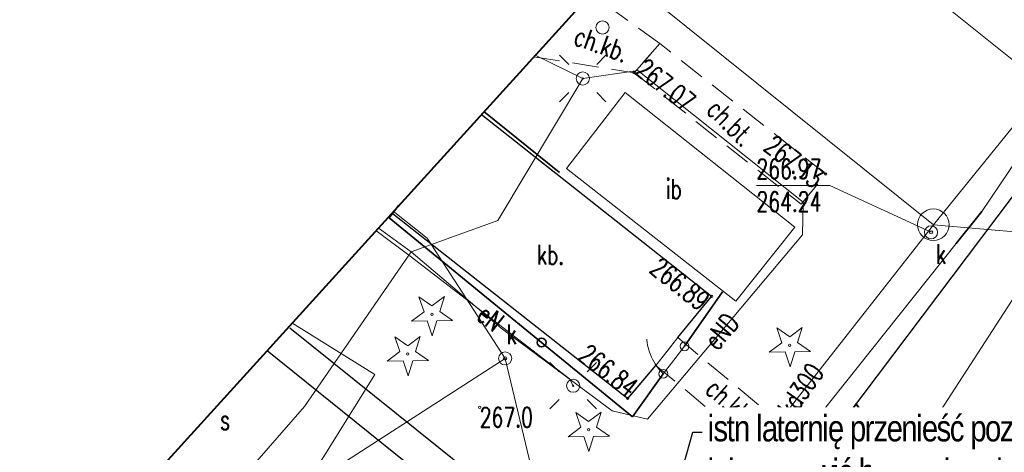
# Model space of a CAD drawing. Header units: metres. Extents: x 7447160 to 7447317, y 5606993 to 5607155.
# Tile 5 of 12: x 7447179 to 7447217, y 5607070 to 5607086. Entities that reach past the tile are written whole.
import ezdxf
from ezdxf import colors
from ezdxf.entities.mleader import LeaderData, LeaderLine
from ezdxf.enums import TextEntityAlignment as Align
from ezdxf.math import Vec2, Vec3

# ---------------------------------------------------------------- set-up
doc = ezdxf.new("R2010")
doc.units = ezdxf.units.M
doc.header["$MEASUREMENT"] = 0
for name, pattern in [('1_OTDI', [0]), ('1_OTKC', [1.5, 1, -0.5]), ('1_OTKK', [0]), ('1_OTKU', [2, 1.5, -0.5]), ('3_SUEP_A', [0]), ('3_SUKP', [0]), ('3_SULO', [0]), ('3_SUPK', [0]), ('3_SUSU', [0]), ('GDE', [0])]:
    doc.linetypes.add(name, pattern=pattern)
doc.layers.get('0').update_dxf_attribs({"color": 250, "linetype": 'CONTINUOUS', "lineweight": 100})
for name, color, linetype, lineweight, true_color in [('_Zakres', 7, 'CONTINUOUS', 40, 0xa4007c), ('OTZ_T_1', 7, 'CONTINUOUS', 18, 0x008000), ('SUK_E_T_4', 7, 'CONTINUOUS', 0, 0x803300), ('SUK_T_3', 7, 'CONTINUOUS', 18, 0x803300), ('SUKP_E_T_0', 7, 'CONTINUOUS', 0, 0x803300), ('SUKP_L_0', 7, '3_SUKP', 18, 0x803300), ('SUKR_T_0', 7, 'CONTINUOUS', 18, 0x803300)]:
    doc.layers.add(name, color=color, linetype=linetype, lineweight=lineweight, true_color=true_color)
for name, color, linetype, lineweight in [('Dzialki', 7, 'GDE', 18), ('OTD_E_T_7', 7, 'CONTINUOUS', 0), ('OTD_L_14', 7, '1_OTDI', 18), ('OTK_E_T_1', 7, 'CONTINUOUS', 0), ('OTK_E_T_3', 7, 'CONTINUOUS', 0), ('OTK_L_1', 7, '1_OTKK', 25), ('OTK_L_2', 7, '1_OTKC', 18), ('OTK_L_4', 7, '1_OTKU', 18), ('OTO_L_0', 7, 'CONTINUOUS', 35), ('OTO_L_2', 7, 'CONTINUOUS', 18), ('OTR_T_0', 7, 'CONTINUOUS', 18), ('OTR_T_1', 7, 'CONTINUOUS', 18), ('SUE_T_3', 7, 'CONTINUOUS', 18), ('SUEP_E_T_0', 1, 'CONTINUOUS', 0), ('SUEP_L_0', 1, '3_SUEP_A', 18), ('SUL_L_1', 7, '3_SULO', 35), ('SUP_E_T_1', 7, 'CONTINUOUS', 0), ('SUP_L_1', 7, '3_SUPK', 18), ('SUP_T_0', 7, 'CONTINUOUS', 18), ('SUP_T_2', 7, 'CONTINUOUS', 18), ('SUP_T_4', 7, 'CONTINUOUS', 18), ('SUS_L_0', 7, '3_SUSU', 18)]:
    doc.layers.add(name, color=color, linetype=linetype, lineweight=lineweight)
doc.layers.add('SCHEMAT', color=7, linetype='CONTINUOUS')
doc.styles.add('Rys-A', font='arial.ttf')
doc.styles.get("Standard").update_dxf_attribs({"font": 'Simplex.SHX', "width": 0.75})

# ---------------------------------------------------------------- blocks, each defined once
blk = doc.blocks.new('3_SUEO_W')
at = {"linetype": 'Continuous'}
for p, q in [((-0.53035, 0.53035), (-0.8839, 0.8839)), ((0.53035, 0.53035), (0.8839, 0.8839)), ((-0.53035, -0.53035), (-0.8839, -0.8839)), ((0.53035, -0.53035), (0.8839, -0.8839))]:
    blk.add_line(p, q, dxfattribs=at)
blk.add_circle((0, 0), 0.025, dxfattribs=at)
blk = doc.blocks.new('3_SUPP')
at = {"linetype": 'Continuous'}
blk.add_circle((0, 0), 0.25, dxfattribs=at)
blk = doc.blocks.new('3_SUKS')
at = {"linetype": 'Continuous'}
blk.add_circle((0, 0), 0.25, dxfattribs=at)
blk = doc.blocks.new('3_SUPS')
at = {"linetype": 'Continuous'}
blk.add_circle((0, 0), 0.0625, dxfattribs=at)
blk = doc.blocks.new('3_SUPK')
at = {"linetype": 'Continuous'}
blk.add_circle((0, 0), 0.25, dxfattribs=at)
blk = doc.blocks.new('3_SUPW')
at = {"linetype": 'Continuous'}
blk.add_circle((0, 0), 0.25, dxfattribs=at)
blk = doc.blocks.new('1_OTRN')
at = {"linetype": 'Continuous'}
blk.add_circle((0, 0), 0.045, dxfattribs=at)
blk = doc.blocks.new('1_OTRS')
at = {"linetype": 'Continuous'}
blk.add_circle((0, 0), 0.045, dxfattribs=at)
blk = doc.blocks.new('1_OTZG')
at = {"linetype": 'Continuous'}
for p, q in [((-0.3012, 0.09375), (-0.4937, 0.6621)), ((-0.4937, 0.6621), (-0.0039, 0.31545)), ((-0.0039, 0.31545), (0.4771, 0.67415)), ((0.4771, 0.67415), (0.2988, 0.1012)), ((-0.78225, -0.26495), (-0.3012, 0.09375)), ((0.2988, 0.1012), (0.7886, -0.24545)), ((-0.18225, -0.2575), (-0.78225, -0.26495)), ((0.01025, -0.82585), (-0.18225, -0.2575)), ((0.1886, -0.2529), (0.01025, -0.82585)), ((0.7886, -0.24545), (0.1886, -0.2529))]:
    blk.add_line(p, q, dxfattribs=at)
blk.add_circle((0, 0), 0.045, dxfattribs=at)

msp = doc.modelspace()

# ---------------------------------------------------------------- linework, layer by layer
at = {"layer": '_Zakres', "linetype": 'Continuous'}
msp.add_lwpolyline([(7447254, 5607146), (7447316.74038, 5607106.76169), (7447254.2039, 5607040.65429), (7447207.55916, 5607039.97171), (7447184.836, 5607049.4574), (7447174.4084, 5607058.3257), (7447254, 5607146)], dxfattribs=at)
at = {"layer": 'Dzialki'}
msp.add_line((7447259.8995, 5607142.31041), (7447196.65613, 5607044.52314), dxfattribs=at)
at = {"layer": 'OTD_L_14', "linetype": '1_OTDI'}
for p, q in [((7447202.09, 5607083.61), (7447199.86, 5607080.72)), ((7447208.55, 5607078.49), (7447202.09, 5607083.61)), ((7447199.86, 5607080.72), (7447206.3, 5607075.67)), ((7447206.3, 5607075.67), (7447208.55, 5607078.49))]:
    msp.add_line(p, q, dxfattribs=at)
at = {"layer": 'OTK_L_1', "linetype": '1_OTKK'}
for p, q in [((7447205.38, 5607075.85), (7447196.60669, 5607082.77828)), ((7447209.44, 5607069.83), (7447217.683, 5607080.768)), ((7447193.20182, 5607079.02763), (7447202.19, 5607071.96)), ((7447204.09, 5607074.28), (7447205.38, 5607075.85)), ((7447202.19, 5607071.96), (7447203.26, 5607073.22))]:
    msp.add_line(p, q, dxfattribs=at)
at = {"layer": 'OTK_L_2', "linetype": '1_OTKC'}
for p, q in [((7447203.41, 5607085.48), (7447201.22, 5607087.05)), ((7447202.43, 5607084.37), (7447203.41, 5607085.48)), ((7447203.41, 5607085.48), (7447202.43, 5607084.37)), ((7447209.73, 5607080.51), (7447203.41, 5607085.48)), ((7447198.59986, 5607084.97385), (7447202.43, 5607084.37)), ((7447202.43, 5607084.37), (7447208.79, 5607079.36)), ((7447208.79, 5607079.36), (7447209.73, 5607080.51)), ((7447203.26, 5607073.22), (7447204.09, 5607074.28)), ((7447204.09, 5607074.28), (7447209.44, 5607069.83)), ((7447208.6, 5607068.78), (7447203.26, 5607073.22))]:
    msp.add_line(p, q, dxfattribs=at)
at = {"layer": 'OTK_L_4', "linetype": '1_OTKU'}
for p, q in [((7447196.60669, 5607082.77828), (7447205.38, 5607075.85)), ((7447202.19, 5607071.96), (7447193.20182, 5607079.02763)), ((7447205.38, 5607075.85), (7447204.09, 5607074.28)), ((7447204.09, 5607074.28), (7447203.26, 5607073.22)), ((7447203.26, 5607073.22), (7447202.19, 5607071.96))]:
    msp.add_line(p, q, dxfattribs=at)
at = {"layer": 'OTO_L_0'}
for p, q in [((7447199.59, 5607080.57), (7447196.70789, 5607082.88975)), ((7447193.46612, 5607079.31878), (7447193.1, 5607078.84)), ((7447193.1, 5607078.84), (7447198.90607, 5607074.09242)), ((7447205.8, 5607076.02), (7447204.35, 5607073.95)), ((7447198.90607, 5607074.09242), (7447202.37, 5607071.26)), ((7447202.37, 5607071.26), (7447203.54, 5607072.9))]:
    msp.add_line(p, q, dxfattribs=at)
msp.add_circle((7447198.90607, 5607074.09242), 0.17, dxfattribs=at)
at = {"layer": 'OTO_L_2'}
for p, q in [((7447202.91532, 5607074.18583), (7447202.91568, 5607074.21904)), ((7447202.92754, 5607074.08707), (7447202.91532, 5607074.18583)), ((7447202.94517, 5607073.99532), (7447202.92754, 5607074.08707)), ((7447202.96279, 5607073.90356), (7447202.94517, 5607073.99532)), ((7447202.99374, 5607073.8127), (7447202.96279, 5607073.90356)), ((7447203.01676, 5607073.72794), (7447202.99374, 5607073.8127)), ((7447203.945, 5607073.425), (7447204.35, 5607073.95)), ((7447203.05562, 5607073.63097), (7447203.01676, 5607073.72794)), ((7447203.08656, 5607073.5401), (7447203.05562, 5607073.63097)), ((7447203.13622, 5607073.45713), (7447203.08656, 5607073.5401)), ((7447203.18048, 5607073.36716), (7447203.13622, 5607073.45713)), ((7447203.23014, 5607073.28419), (7447203.18048, 5607073.36716)), ((7447203.54, 5607072.9), (7447203.945, 5607073.425)), ((7447203.2852, 5607073.20821), (7447203.23014, 5607073.28419)), ((7447203.34278, 5607073.11913), (7447203.2852, 5607073.20821)), ((7447203.40324, 5607073.05016), (7447203.34278, 5607073.11913)), ((7447203.47162, 5607072.97508), (7447203.40324, 5607073.05016)), ((7447203.54, 5607072.9), (7447203.47162, 5607072.97508))]:
    msp.add_line(p, q, dxfattribs=at)
for centre in [(7447204.35, 5607073.95), (7447203.54, 5607072.9)]:
    msp.add_circle(centre, 0.17, dxfattribs=at)
at = {"layer": 'SCHEMAT', "linetype": 'Continuous'}
msp.add_lwpolyline([(7447188.44837, 5607073.79145), (7447196.66535, 5607067.16637), (7447197.43638, 5607066.55789), (7447198.21188, 5607067.4876), (7447189.31218, 5607074.64436)], dxfattribs=at)
at = {"layer": 'SUEP_L_0', "linetype": '3_SUEP_A'}
for p, q in [((7447208.664, 5607091.421), (7447217.333, 5607084.47)), ((7447200.47502, 5607084.15033), (7447198.65652, 5607085.03627)), ((7447202.57416, 5607084.44823), (7447200.47502, 5607084.15033)), ((7447208.87467, 5607079.44282), (7447202.57416, 5607084.44823)), ((7447200.47502, 5607084.15033), (7447197.24073, 5607078.73598)), ((7447218.604, 5607083.442), (7447215.67156, 5607079.08845)), ((7447208.83767, 5607078.19224), (7447208.87467, 5607079.44282)), ((7447215.67156, 5607079.08845), (7447214.69214, 5607077.85803)), ((7447197.24073, 5607078.73598), (7447193.94165, 5607077.54208)), ((7447192.595, 5607078.35919), (7447193.9571, 5607077.3482)), ((7447193.94165, 5607077.54208), (7447192.68484, 5607078.45815)), ((7447202.94449, 5607071.17757), (7447208.83767, 5607078.19224)), ((7447189.87978, 5607071.65478), (7447193.94165, 5607077.54208)), ((7447193.94165, 5607077.54208), (7447197.36793, 5607074.6348)), ((7447214.69214, 5607077.85803), (7447206.18356, 5607067.17343)), ((7447193.9571, 5607077.3482), (7447199.9677, 5607072.7139)), ((7447197.36793, 5607074.6348), (7447201.59475, 5607071.48541)), ((7447199.9677, 5607072.7139), (7447200.11, 5607072.4455)), ((7447184.81224, 5607065.87987), (7447189.87978, 5607071.65478)), ((7447201.59475, 5607071.48541), (7447202.94449, 5607071.17757))]:
    msp.add_line(p, q, dxfattribs=at)
at = {"layer": 'SUKP_L_0', "linetype": '3_SUKP'}
for p, q in [((7447223.45826, 5607090.44612), (7447213.82741, 5607078.58038)), ((7447201.66311, 5607088.34818), (7447213.82741, 5607078.58038)), ((7447193.25935, 5607079.091), (7447194.54792, 5607078.06872)), ((7447213.82741, 5607078.58038), (7447204.889, 5607067.188)), ((7447224.673, 5607077.613), (7447213.82741, 5607078.58038)), ((7447194.54792, 5607078.06872), (7447197.5167, 5607073.48562)), ((7447174.99499, 5607058.97186), (7447197.5167, 5607073.48562))]:
    msp.add_line(p, q, dxfattribs=at)
at = {"layer": 'SUKR_T_0', "linetype": 'Continuous', "lineweight": 0}
for p, q in [((7447207.0884, 5607080.07684), (7447209.8841, 5607080.07684)), ((7447213.739, 5607078.29), (7447209.8841, 5607080.07684)), ((7447197.5167, 5607073.48562), (7447198.65982, 5607068.70561))]:
    msp.add_line(p, q, dxfattribs=at)
at = {"layer": 'SUL_L_1', "linetype": '3_SULO'}
msp.add_line((7447214.69214, 5607077.85803), (7447215.67156, 5607079.08845), dxfattribs=at)
at = {"layer": 'SUP_L_1', "linetype": '3_SUPK'}
msp.add_circle((7447213.82741, 5607078.58038), 0.59791, dxfattribs=at)
at = {"layer": 'SUS_L_0', "linetype": '3_SUSU'}
for p, q in [((7447189.39925, 5607074.83891), (7447192.55258, 5607072.87149)), ((7447192.55258, 5607072.87149), (7447187.78853, 5607065.2358))]:
    msp.add_line(p, q, dxfattribs=at)

# ---------------------------------------------------------------- block references
at = {"layer": 'OTR_T_0'}
for p in [(7447202.43, 5607084.37), (7447209.73, 5607080.51), (7447205.38, 5607075.85), (7447202.19, 5607071.96)]:
    msp.add_blockref('1_OTRS', p, dxfattribs=at)
at = {"layer": 'OTR_T_1'}
msp.add_blockref('1_OTRN', (7447196.55, 5607071.62), dxfattribs=at)
at = {"layer": 'OTZ_T_1'}
for p in [(7447194.73, 5607075.17), (7447208.36, 5607073.99), (7447193.81, 5607073.65), (7447200.7, 5607070.77)]:
    msp.add_blockref('1_OTZG', p, dxfattribs=at)
at = {"layer": 'SUE_T_3'}
for name, p in [('3_SUEO_W', (7447200.47502, 5607084.15033)), ('3_SUPP', (7447200.47502, 5607084.15033)), ('3_SUEO_W', (7447200.11, 5607072.4455)), ('3_SUPP', (7447200.11, 5607072.4455))]:
    msp.add_blockref(name, p, dxfattribs=at)
at = {"layer": 'SUK_T_3'}
msp.add_blockref('3_SUKS', (7447197.5167, 5607073.48562), dxfattribs=at)
at = {"layer": 'SUKR_T_0'}
for p in [(7447213.739, 5607078.29), (7447197.5167, 5607073.48562)]:
    msp.add_blockref('3_SUPS', p, dxfattribs=at)
at = {"layer": 'SUP_T_0'}
msp.add_blockref('3_SUPK', (7447201.22595, 5607086.09354), dxfattribs=at)
at = {"layer": 'SUP_T_2'}
msp.add_blockref('3_SUPP', (7447200.47502, 5607084.15033), dxfattribs=at)
at = {"layer": 'SUP_T_4'}
msp.add_blockref('3_SUPW', (7447213.739, 5607078.29), dxfattribs=at)

# ---------------------------------------------------------------- texts
at = {"layer": 'OTD_E_T_7', "lineweight": 9, "width": 0.7}
msp.add_text('ib', height=0.75, dxfattribs=at).set_placement((7447203.9389, 5607079.96125), align=Align.MIDDLE)
at = {"layer": 'OTK_E_T_1', "lineweight": 9, "width": 0.7}
for s, rotation, p in [('ch.kb.', 340.186207, (7447201.19051, 5607085.45813)), ('ch.bt.', 315.603091, (7447206.11163, 5607082.46547)), ('ch.kb.', 318.094057, (7447206.12205, 5607071.80507))]:
    msp.add_text(s, height=0.75, rotation=rotation, dxfattribs=at).set_placement(p, align=Align.MIDDLE)
at = {"layer": 'OTK_E_T_3', "lineweight": 9, "width": 0.7}
msp.add_text('kb.', height=0.75, dxfattribs=at).set_placement((7447199.24676, 5607077.43759), align=Align.MIDDLE)
at = {"layer": 'OTR_T_0', "lineweight": 9, "width": 0.7}
msp.add_text('267.07', height=0.75, rotation=321.77123, dxfattribs=at).set_placement((7447202.43, 5607084.37))
for s, rotation, p in [('267.13', 321.818758, (7447209.73, 5607080.51)), ('266.89', 321.701866, (7447205.38, 5607075.85))]:
    msp.add_text(s, height=0.75, rotation=rotation, dxfattribs=at).set_placement(p, align=Align.TOP_RIGHT)
msp.add_text('266.84', height=0.75, rotation=321.821152, dxfattribs=at).set_placement((7447202.19, 5607071.96), align=Align.RIGHT)
msp.add_text('266.47', height=0.75, rotation=53.056408, dxfattribs=at).set_placement((7447209.44, 5607069.83), align=Align.TOP_LEFT)
at = {"layer": 'OTR_T_1', "lineweight": 9, "width": 0.7}
msp.add_text('267.0', height=0.75, dxfattribs=at).set_placement((7447196.55, 5607071.62), align=Align.TOP_LEFT)
at = {"layer": 'SUEP_E_T_0', "lineweight": 9, "width": 0.7}
for s, rotation, p in [('eN', 321.941667, (7447196.9624, 5607075.0311)), ('eND', 49.965638, (7447205.75317, 5607074.52075)), ('eN', 43.957858, (7447208.32661, 5607069.86456))]:
    msp.add_text(s, height=0.75, rotation=rotation, dxfattribs=at).set_placement(p, align=Align.MIDDLE)
at = {"layer": 'SUK_E_T_4', "lineweight": 9, "width": 0.7}
msp.add_text('k', height=0.75, dxfattribs=at).set_placement((7447197.57171, 5607074.03117))
at = {"layer": 'SUKP_E_T_0', "lineweight": 9, "width": 0.7}
msp.add_text('kd300', height=0.75, rotation=54.491813, dxfattribs=at).set_placement((7447208.76695, 5607072.27882), align=Align.MIDDLE)
at = {"layer": 'SUKR_T_0', "lineweight": 9, "width": 0.7}
for s, p in [('266.97', (7447207.0884, 5607081.07684)), ('264.24', (7447207.0884, 5607079.82684))]:
    msp.add_text(s, height=0.75, dxfattribs=at).set_placement(p, align=Align.TOP_LEFT)
at = {"layer": 'SUP_E_T_1', "lineweight": 9, "width": 0.7}
for s, p in [('k', (7447213.92105, 5607077.09406)), ('s', (7447186.65701, 5607070.77142))]:
    msp.add_text(s, height=0.75, dxfattribs=at).set_placement(p)

# ---------------------------------------------------------------- next in the draw order: leaders
at = {"layer": 'SCHEMAT', "color": 0, "lineweight": 5, "ltscale": 10}
ml = msp.add_multileader_mtext('Standard', dxfattribs=at)
ml.set_content('{\\W0.8;\\T0.9;\\C0;istn laternię przenieść poza obręb miejsc  EV  l\\Plub zostawić bez zmian dostosowujac miejscami ładowania EV}', color=6, style='Rys-A')
ml.set_leader_properties()
ml.build(insert=Vec2(0, 0))
ml.multileader.update_dxf_attribs({"has_text_frame": 1, "text_right_attachment_type": 6, "dogleg_length": 0.36, "arrow_head_size": 2})
ctx = ml.context
ctx.base_point, ctx.char_height, ctx.arrow_head_size, ctx.landing_gap_size, ctx.plane_origin = Vec3(7447205.0282, 5607070.67951), 1, 2, 0.2, Vec3(7447244.24843, 5607100.59742)
ctx.right_attachment = 6
notes = []
notes.append((ctx, [(0, (1, 1, 0), (7447204.6682, 5607070.67951), (1, 0), 0.36, [(0, [(7447202.52856, 5607063.14454)], 0, [])])]))
ctx.mtext.insert = Vec3(7447205.2282, 5607071.32651)
ctx.mtext.has_bg_fill, ctx.mtext.bg_color, ctx.mtext.bg_scale_factor, ctx.mtext.bg_transparency, ctx.mtext.use_window_bg_color = 1, -1027028792, 1.3, 0, 1
for ctx, leaders in notes:
    for number, flags, end, landing, length, lines in leaders:
        leader = LeaderData()
        leader.index, (leader.has_last_leader_line, leader.has_dogleg_vector, leader.attachment_direction) = number, flags
        leader.last_leader_point, leader.dogleg_vector, leader.dogleg_length = Vec3(end), Vec3(landing), length
        for number, points, colour, breaks in lines:
            line = LeaderLine()
            line.index, line.vertices, line.color, line.breaks = number, Vec3.list(points), colors.encode_raw_color(colour), breaks
            leader.lines.append(line)
        ctx.leaders.append(leader)

doc.saveas('drawing.dxf')
